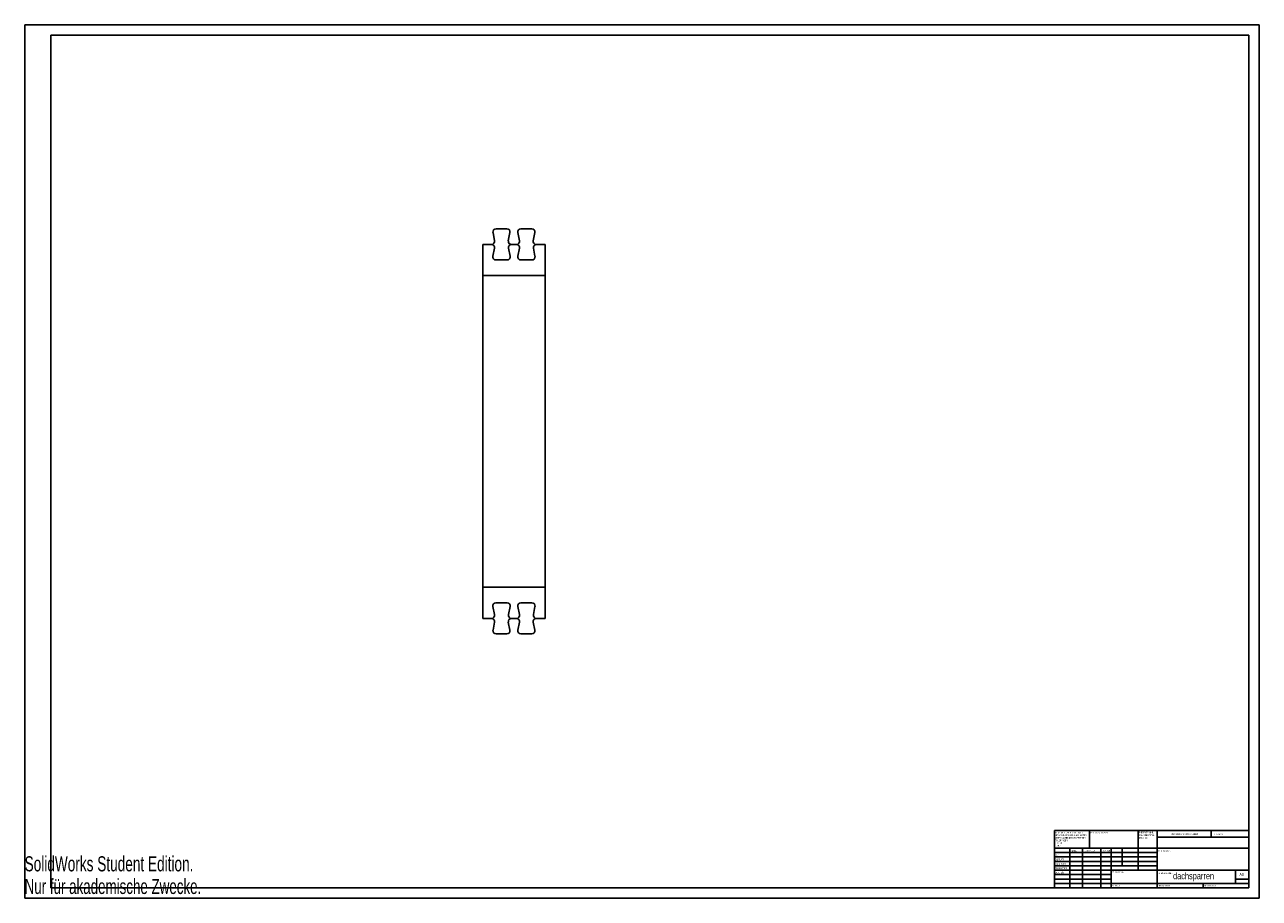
# Model space of a CAD drawing. Extents: x 0 to 1189, y 0 to 841.
import ezdxf
from ezdxf.enums import TextEntityAlignment as Align

# ---------------------------------------------------------------- set-up
doc = ezdxf.new("R2010")
doc.units = 0
doc.layers.get('0').update_dxf_attribs({"linetype": 'CONTINUOUS'})

# ---------------------------------------------------------------- blocks, each defined once
blk = doc.blocks.new('SW_NOTE_0')
at = {"color": 0, "linetype": 'CONTINUOUS'}
for s, width, p in [('ENTGRATEN UND ', 0.65, (0, 0)), ('SCHARFE KANTEN ', 0.653333, (0, -2.5)), ('BRECHEN', 0.7, (0, -5))]:
    blk.add_text(s, height=1.5, dxfattribs=dict(at, width=width)).set_placement(p, align=Align.BOTTOM_LEFT)
blk = doc.blocks.new('SW_NOTE_1')
at = {"color": 0, "linetype": 'CONTINUOUS'}
for s, width, p in [('WENN NICHT ANDERS DEFINIERT:', 0.6625, (0, 0)), ('TOLERANZEN:', 0.7, (0, -7.5)), ('BEMASSUNGEN SIND IN MILLIMETER', 0.665, (0, -2.5)), ('OBERFLÄCHENBESCHAFFENHEIT:', 0.7, (0, -5)), ('   WINKEL:', 0.595, (0, -12.5)), ('   LINEAR:', 0.595, (0, -10))]:
    blk.add_text(s, height=1.5, dxfattribs=dict(at, width=width)).set_placement(p, align=Align.BOTTOM_LEFT)

msp = doc.modelspace()

# ---------------------------------------------------------------- linework, layer by layer
at = {"color": 7, "linetype": 'CONTINUOUS'}
for p, q in [((0.1, 0.2), (0.1, 841.2)), ((0.1, 841.2), (1189.1, 841.2)), ((1189.1, 0.2), (1189.1, 841.2)), ((25.1, 10.2), (25.1, 831.2)), ((25.1, 831.2), (1179.1, 831.2)), ((1179.1, 10.2), (1179.1, 831.2)), ((464.5, 644.7), (454, 644.7)), ((488.5, 644.7), (478, 644.7)), ((451.1, 641.1), (452.6, 633.3)), ((465.8, 633.3), (467.4, 641.1)), ((475.1, 641.1), (476.6, 633.3)), ((489.8, 633.3), (491.4, 641.1)), ((441.2, 629.7), (449.6, 629.7)), ((441.2, 629.7), (441.2, 599.7)), ((452.5, 626.1), (451, 618.3)), ((467.5, 618.3), (466, 626.1)), ((468.9, 629.7), (473.6, 629.7)), ((476.5, 626.1), (475, 618.3)), ((491.5, 618.3), (490, 626.1)), ((492.9, 629.7), (501.2, 629.7)), ((501.2, 599.7), (501.2, 629.7)), ((453.9, 614.7), (464.6, 614.7)), ((477.9, 614.7), (488.6, 614.7)), ((501.2, 599.7), (441.2, 599.7)), ((441.2, 599.7), (441.2, 299.7)), ((501.2, 299.7), (501.2, 599.7)), ((441.2, 299.7), (501.2, 299.7)), ((441.2, 299.7), (441.2, 269.7)), ((501.2, 269.7), (501.2, 299.7)), ((451, 281.1), (452.5, 273.3)), ((464.6, 284.7), (453.9, 284.7)), ((466, 273.3), (467.5, 281.1)), ((475, 281.1), (476.5, 273.3)), ((488.6, 284.7), (477.9, 284.7)), ((490, 273.3), (491.5, 281.1)), ((449.6, 269.7), (441.2, 269.7)), ((452.6, 266.1), (451.1, 258.3)), ((467.4, 258.3), (465.8, 266.1)), ((473.6, 269.7), (468.9, 269.7)), ((476.6, 266.1), (475.1, 258.3)), ((491.4, 258.3), (489.8, 266.1)), ((501.2, 269.7), (492.9, 269.7)), ((454, 254.7), (464.5, 254.7)), ((478, 254.7), (488.5, 254.7)), ((991.9, 65.5), (1179.1, 65.5)), ((991.9, 65.5), (991.9, 10.2)), ((1025.7, 48.5), (1025.7, 65.5)), ((1072.5, 65.5), (1072.5, 27.2)), ((1090.7, 65.5), (1090.7, 10.2)), ((1142.7, 59.1), (1142.7, 65.5)), ((1179.1, 65.5), (1179.1, 10.2)), ((1179.1, 48.5), (991.9, 48.5)), ((1006.6, 48.5), (1006.6, 10.2)), ((1018.9, 48.5), (1018.9, 10.2)), ((1036.3, 48.5), (1036.3, 10.2)), ((1046.5, 10.2), (1046.5, 48.5)), ((1056.9, 31.5), (1056.9, 48.5)), ((1179.1, 59.1), (1090.7, 59.1)), ((1090.7, 44.2), (991.9, 44.2)), ((1090.7, 40), (991.9, 40)), ((1090.7, 35.7), (991.9, 35.7)), ((1090.7, 31.5), (991.9, 31.5)), ((1046.5, 27.2), (991.9, 27.2)), ((1046.5, 27.2), (1179.1, 27.2)), ((1166.1, 14.5), (1166.1, 27.2)), ((1046.5, 23), (991.9, 23)), ((1046.5, 18.7), (991.9, 18.7)), ((991.9, 14.5), (1179.1, 14.5)), ((1134.9, 10.2), (1134.9, 14.5)), ((1179.1, 18.7), (1166.1, 18.7)), ((0.1, 0.2), (1189.1, 0.2)), ((25.1, 10.2), (1179.1, 10.2))]:
    msp.add_line(p, q, dxfattribs=at)
for centre, start, end in [((454, 641.7), 90, 191.3099), ((464.5, 641.7), 348.6901, 90), ((478, 641.7), 90, 191.3099), ((488.5, 641.7), 348.6901, 90), ((449.7, 632.7), 270, 11.3099), ((468.8, 632.7), 168.6901, 270), ((473.7, 632.7), 270, 11.3099), ((492.8, 632.7), 168.6901, 270), ((449.6, 626.7), 348.6901, 90), ((453.9, 617.7), 168.6901, 270), ((464.6, 617.7), 270, 11.3099), ((468.9, 626.7), 90, 191.3099), ((473.6, 626.7), 348.6901, 90), ((477.9, 617.7), 168.6901, 270), ((488.6, 617.7), 270, 11.3099), ((492.9, 626.7), 90, 191.3099), ((453.9, 281.7), 90, 191.3099), ((464.6, 281.7), 348.6901, 90), ((477.9, 281.7), 90, 191.3099), ((488.6, 281.7), 348.6901, 90), ((449.6, 272.7), 270, 11.3099), ((449.7, 266.7), 348.6901, 90), ((468.8, 266.7), 90, 191.3099), ((468.9, 272.7), 168.6901, 270), ((473.6, 272.7), 270, 11.3099), ((473.7, 266.7), 348.6901, 90), ((492.8, 266.7), 90, 191.3099), ((492.9, 272.7), 168.6901, 270), ((454, 257.7), 168.6901, 270), ((464.5, 257.7), 270, 11.3099), ((478, 257.7), 168.6901, 270), ((488.5, 257.7), 270, 11.3099)]:
    msp.add_arc(centre, 3, start, end, dxfattribs=at)

# ---------------------------------------------------------------- block references
for name, p in [('SW_NOTE_1', (992.5, 62.2)), ('SW_NOTE_0', (1073.2, 62.3))]:
    msp.add_blockref(name, p, dxfattribs=at)

# ---------------------------------------------------------------- texts
for s, height, width, p in [('OBERFLÄCHENGÜTE:', 1.5, 0.7, (1026.3, 62.2)), ('ZEICHNUNG NICHT SKALIEREN', 1.5, 0.672, (1104.5, 60.8)), ('REVISION', 1.5, 0.7, (1145.2, 60.6)), ('SolidWorks Student Edition.', 14.549, 0.674074, (0, 21.8)), ('GEZ.', 1.5, 0.7, (992.1, 40.7)), ('GEPRÜFT', 1.5, 0.7, (992.3, 36.4)), ('NAME', 1.5, 0.7, (1008.1, 44.8)), ('SIGNATUR', 1.5, 0.7, (1021.9, 44.8)), ('DATUM', 1.5, 0.7, (1039.1, 44.9)), ('BENENNUNG:', 1.5, 0.7, (1091.8, 44.6)), ('GENEHMIGT', 1.5, 0.7, (992.3, 32.3)), ('PRODUKTION', 1.5, 0.7, (992.3, 28)), ('QUALITÄT', 1.5, 0.7, (992.5, 23.6)), ('WERKSTOFF:', 1.5, 0.7, (1047.5, 24.3)), ('ZEICHNUNGNR.', 1.5, 0.7, (1092, 23.1)), ('dachsparren', 6.35, 0.7, (1106, 16.7)), ('A0', 2.91, 0.7, (1170, 20.8)), ('Nur für akademische Zwecke.', 14.549, 0.661111, (0, 0)), ('GEWICHT: ', 1.5, 0.7, (1047.5, 11.2)), ('MASSSTAB:1:1', 1.5, 0.7, (1092, 11.2)), ('BLATT 1 VON 1', 1.5, 0.619231, (1136.4, 11.2))]:
    msp.add_text(s, height=height, dxfattribs=dict(at, width=width)).set_placement(p, align=Align.BOTTOM_LEFT)

doc.saveas('drawing.dxf')
